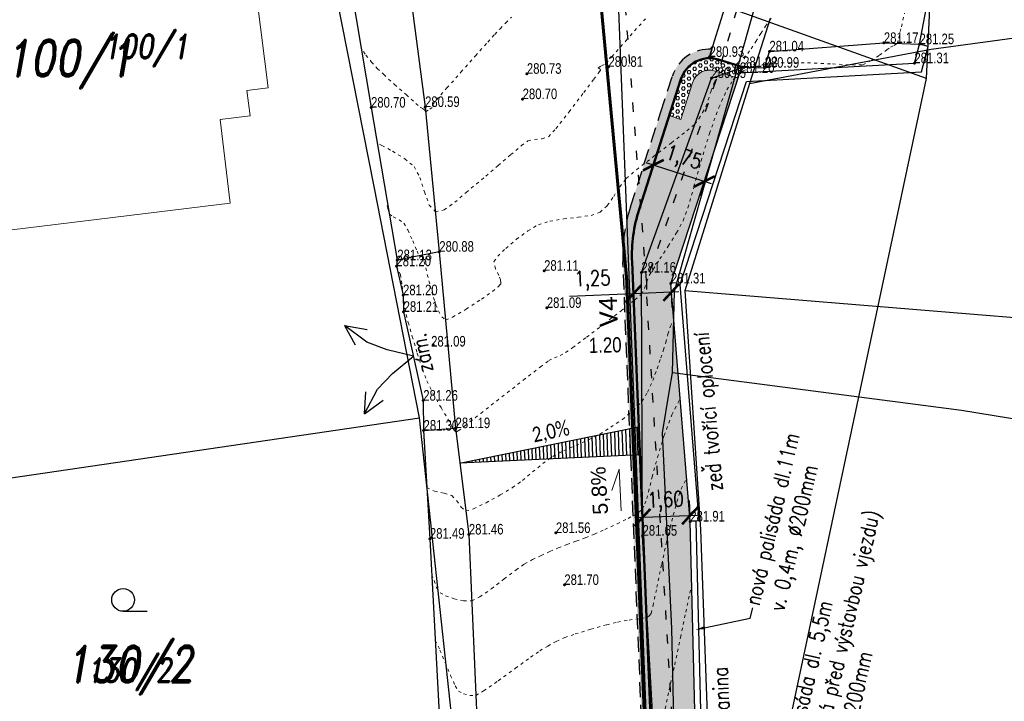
# Model space of a CAD drawing. Header units: feet. Extents: x -783217 to -782936, y -1044805 to -1043930.
# Tile 75 of 81: x -783022 to -782989, y -1044224 to -1044201. Entities that reach past the tile are written whole.
import ezdxf
from ezdxf import colors
from ezdxf.entities.mleader import LeaderData, LeaderLine
from ezdxf.enums import TextEntityAlignment as Align
from ezdxf.math import Vec2, Vec3

# ---------------------------------------------------------------- set-up
doc = ezdxf.new("R2010")
doc.units = ezdxf.units.FT
doc.header["$MEASUREMENT"] = 0
for name, pattern in [('0.09', [0.8, 0.3, -0.5]), ('ACAD_ISO07W100', [3, 0, -3]), ('V1a', [1, 1, 0]), ('ČÁRKOVANÁ', [0.75, 0.5, -0.25])]:
    doc.linetypes.add(name, pattern=pattern)
doc.layers.get('Defpoints').update_dxf_attribs({"lineweight": 9})
for name, color, linetype, lineweight in [('_DZ vodorovné', 5, 'Continuous', 15), ('K_silniční obrubník', 1, 'Continuous', 50), ('K_záhon. obr.', 202, 'Continuous', 30), ('KN_hranice pozemků', 140, 'Continuous', 30), ('KN_slučky', 253, 'Continuous', 9), ('Vrstevnice', 250, 'ACAD_ISO07W100', 15), ('Vrstva 51', 7, 'Continuous', 0), ('Z_Popisy', 7, 'Continuous', 9), ('Z_vjezd', 30, 'Continuous', 30), ('Z_VÝŠKY', 7, 'Continuous', 9), ('Z_VÝŠKY NETISK', 252, 'Continuous', 9), ('ŠRAFY', 9, 'Continuous', 9), ('šrafy varovné pásy', 230, 'Continuous', 5)]:
    doc.layers.add(name, color=color, linetype=linetype, lineweight=lineweight)
doc.layers.add('A-sklony', color=7, linetype='Continuous', true_color=0xfa052e)
for name, color, linetype in [('A_kóty', 1, 'Continuous'), ('A_kóty směrová', 1, 'Continuous'), ('A_výšky a sklony', 1, 'Continuous'), ('K-HRANA KOMUNIKACE', 1, 'Continuous'), ('KN_POZEMKY 500', 140, 'Continuous'), ('KN_značky kultur', 7, 'Continuous'), ('KN_čísla pozemků', 140, 'Continuous'), ('nové sklony', 1, 'Continuous'), ('POPISKY NOVÉ STA', 7, 'Continuous'), ('S_CETIN_METALIKA', 6, 'SDELSPOJO'), ('S_CETIN_NEPROVOZ', 8, '0.09'), ('S_optický zaměřený', 200, 'SDELSPOJO'), ('Sítě-NN nadzem', 82, 'SILVNNN'), ('Z_hrany ploch', 7, 'Continuous'), ('Z_oploceni', 3, 'PLOTDRTL'), ('Z_PROPUST', 152, 'Continuous')]:
    doc.layers.add(name, color=color, linetype=linetype)
doc.layers.add('SRF_CHODNÍKY', color=7, linetype='Continuous', lineweight=25, true_color=0xf5f089)
doc.styles.add('Legend', font='calibri.ttf')
doc.styles.add('RomanD', font='romand.shx', dxfattribs={"width": 0.7, "oblique": 10})
doc.styles.add('ROMANS', font='romans.shx', dxfattribs={"width": 0.8})
doc.styles.add('Style-cs_Working', font='cs_Working.shx')
doc.styles.add('znacky', font='arial.ttf')
doc.linetypes.add('6.2321', pattern='A,3.5,-4,[24,dgnlstyle-is.shx,S=0.015865,R=0,X=0,Y=0],6,-3,3.5', length=20)
doc.linetypes.add('PLOTDRTL', pattern='A,5,[95,civil.shx,S=1,R=0,X=0,Y=0],5', length=10)
doc.linetypes.add('SDELSPOJO', pattern='A,7,-6,[31,civil.shx,S=1,R=0,X=0,Y=0],-6', length=19)
doc.linetypes.add('SILVNNN', pattern='A,2,-2,2,-6.5,[28,civil.shx,S=1,R=0,X=0,Y=0],-6.5', length=19)
doc.dimstyles.new('situ 250', dxfattribs={"dimscale": 0.25, "dimtxt": 2, "dimasz": 2.2, "dimexe": 2, "dimexo": 2, "dimgap": 0.8, "dimtad": 1, "dimrnd": 0.05, "dimzin": 3, "dimtxsty": 'ROMANS', "dimblk": 'ARCHTICK', "dimcen": 0.09, "dimdle": 1, "dimadec": 1, "dimazin": 3, "dimtfac": 1, "dimtofl": 0, "dimtmove": 0, "dimatfit": 2, "dimldrblk": 'TerminatorOpen_0.5', "dimfxl": 4, "dimfxlon": 1, "dimfrac": 2, "dimtzin": 3, "dimarcsym": 0})

# ---------------------------------------------------------------- blocks, each defined once
blk = doc.blocks.new('3.04')
at = {"layer": 'KN_značky kultur', "linetype": 'Continuous'}
blk.add_line((0, 0), (1.6, 0), dxfattribs=at)
blk.add_circle((0, 0.75), 0.75, dxfattribs=at)
blk = doc.blocks.new('Z58')
at = {"layer": 'Z_vjezd'}
for p, q in [((-0.3, 0.4), (-0.16, 0.28)), ((-0.3, 0.4), (-0.24, 0.26)), ((-0.3, 0.4), (-0.16, 0.36)), ((0.16, 0.28), (0.3, 0.4)), ((0.3, 0.4), (0.16, 0.36)), ((0.3, 0.4), (0.24, 0.26)), ((-0.16, 0.28), (-0.08, 0.16)), ((0.08, 0.16), (0.16, 0.28)), ((-0.08, 0.16), (0, 0)), ((0, 0), (0.08, 0.16))]:
    blk.add_line(p, q, dxfattribs=at)
blk = doc.blocks.new('_ArchTick')
at = {"color": 0, "linetype": 'ByBlock', "const_width": 0.15}
blk.add_lwpolyline([(-0.5, -0.5), (0.5, 0.5)], dxfattribs=at)
blk = doc.blocks.new('*D59')
at = {"layer": 'A_kóty', "color": 0, "linetype": 'Continuous', "lineweight": -2, "ltscale": 0.5, "transparency": 16777216}
for p, q in [((-782998.848, -1044206.413), (-783001.011, -1044205.719)), ((-783000.773, -1044205.795), (-783000.926, -1044206.271)), ((-782999.086, -1044206.337), (-782999.239, -1044206.813))]:
    blk.add_line(p, q, dxfattribs=at)
at = {"layer": 'Defpoints', "color": 0, "linetype": 'Continuous', "ltscale": 0.5, "transparency": 16777216}
for p in [(-783000.773, -1044205.795), (-783000.737, -1044205.684), (-782999.05, -1044206.225)]:
    blk.add_point(p, dxfattribs=at)
at = {"layer": 'A_kóty', "color": 0, "linetype": 'Continuous', "lineweight": -2, "ltscale": 0.5, "transparency": 16777216, "xscale": 0.55, "yscale": 0.55, "zscale": 0.55}
for p, rotation in [((-783000.773, -1044205.795), 162.2109549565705), ((-782999.086, -1044206.337), 342.2109549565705)]:
    blk.add_blockref('_ArchTick', p, dxfattribs=dict(at, rotation=rotation))
at = {"layer": 'A_kóty', "color": 0, "linetype": 'Continuous', "ltscale": 0.5, "transparency": 16777216, "insert": (-782999.778, -1044205.592), "char_height": 0.5, "attachment_point": 5, "rotation": 342.211, "style": 'ROMANS'}
blk.add_mtext('1,75', dxfattribs=at)
blk = doc.blocks.new('TerminatorOpen_0.5')
at = {"color": 0, "linetype": 'ByBlock', "lineweight": -2}
for q in [(-1, 0.25), (-1, 0), (-1, -0.25)]:
    blk.add_line((0, 0), q, dxfattribs=at)
blk = doc.blocks.new('*D37')
at = {"layer": 'A_kóty', "color": 0, "linetype": 'Continuous', "lineweight": -2, "ltscale": 0.5, "transparency": 16777216}
for p, q in [((-782999.558, -1044217.397), (-782999.578, -1044216.898)), ((-783001.136, -1044217.461), (-783001.156, -1044216.962)), ((-782999.308, -1044217.387), (-783001.385, -1044217.472))]:
    blk.add_line(p, q, dxfattribs=at)
at = {"layer": 'Defpoints', "color": 0, "linetype": 'Continuous', "ltscale": 0.5, "transparency": 16777216}
for p in [(-783001.136, -1044217.461), (-783001.128, -1044217.654), (-782999.55, -1044217.59)]:
    blk.add_point(p, dxfattribs=at)
at = {"layer": 'A_kóty', "color": 0, "linetype": 'Continuous', "lineweight": -2, "ltscale": 0.5, "transparency": 16777216, "xscale": 0.55, "yscale": 0.55, "zscale": 0.55}
for p, rotation in [((-783001.136, -1044217.461), 182.3233997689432), ((-782999.558, -1044217.397), 2.32339976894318)]:
    blk.add_blockref('_ArchTick', p, dxfattribs=dict(at, rotation=rotation))
at = {"layer": 'A_kóty', "color": 0, "linetype": 'Continuous', "ltscale": 0.5, "transparency": 16777216, "insert": (-783000.367, -1044216.932), "char_height": 0.5, "attachment_point": 5, "rotation": 2.3234, "style": 'ROMANS'}
blk.add_mtext('1,60', dxfattribs=at)
blk = doc.blocks.new('*D80')
at = {"layer": 'A_kóty směrová', "color": 0, "linetype": 'Continuous', "lineweight": -2, "ltscale": 0.5, "transparency": 16777216}
for p, q in [((-783001.436, -1044210.054), (-783003.546, -1044210.14)), ((-782999.928, -1044209.993), (-783001.436, -1044210.054)), ((-783001.436, -1044210.054), (-783001.416, -1044210.554)), ((-783000.178, -1044210.003), (-783000.158, -1044210.503))]:
    blk.add_line(p, q, dxfattribs=at)
at = {"layer": 'Defpoints', "color": 0, "linetype": 'Continuous', "ltscale": 0.5, "transparency": 16777216}
for p in [(-783000.19, -1044209.71), (-783001.448, -1044209.761), (-783001.436, -1044210.054)]:
    blk.add_point(p, dxfattribs=at)
at = {"layer": 'A_kóty směrová', "color": 0, "linetype": 'Continuous', "lineweight": -2, "ltscale": 0.5, "transparency": 16777216, "xscale": 0.55, "yscale": 0.55, "zscale": 0.55}
for p, rotation in [((-783001.436, -1044210.054), 182.3233997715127), ((-783000.178, -1044210.003), 2.323399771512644)]:
    blk.add_blockref('_ArchTick', p, dxfattribs=dict(at, rotation=rotation))
at = {"layer": 'A_kóty směrová', "color": 0, "linetype": 'Continuous', "ltscale": 0.5, "transparency": 16777216, "insert": (-783002.786, -1044209.611), "char_height": 0.5, "attachment_point": 5, "rotation": 2.3234, "style": 'ROMANS'}
blk.add_mtext('1,25', dxfattribs=at)

msp = doc.modelspace()

# ---------------------------------------------------------------- hatches: boundary and pattern name
at = {"layer": 'A-sklony'}
h = msp.add_hatch(dxfattribs=at)
h.set_pattern_fill('ANSI31', angle=406.985)
h.set_pattern_definition([(91.984963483, (-1247124.16621, 172341.42524), (-0.124924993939, -0.00432965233), [])])
h.paths.add_polyline_path([(-783001.225, -1044215.38), (-783007.191, -1044215.661), (-783001.267, -1044214.454), (-783001.225, -1044215.38)])
at = {"layer": 'SRF_CHODNÍKY', "linetype": 'Continuous', "ltscale": 0.5}
h = msp.add_hatch(color=256, dxfattribs=at)
h.dxf.hatch_style = 1
h.paths.add_polyline_path([(-783000.726, -1044227.549), (-783000.293, -1044227.533), (-783000.275, -1044228.03), (-782999.293, -1044227.988), (-782999.55, -1044217.59), (-783000.19, -1044209.71), (-782997.968, -1044202.917), (-782998.73, -1044202.68, 0.411417), (-782999.479, -1044203.07), (-782999.866, -1044204.278), (-783000.247, -1044204.156), (-783001.244, -1044207.263, 0.087983), (-783001.479, -1044208.994)])
h = msp.add_hatch(color=256, dxfattribs=at)
h.dxf.hatch_style = 1
edge = h.paths.add_edge_path()
edge.add_arc((-782952.862, -1044218.693), 49.165, 161.459, 161.4717)
edge.add_arc((-782998.908, -1044203.254), 0.6, 72.7585, 162.211, ccw=False)
edge.add_arc((-782998.908, -1044203.254), 0.6, 72.7626, 161.1693)
h.paths.add_polyline_path([(-783000.054, -1044234.027), (-783000.463, -1044234.044), (-783000.255, -1044239.17), (-782999.854, -1044239.153), (-782999.833, -1044239.653), (-782998.939, -1044239.615), (-782998.99, -1044238.4), (-782999.09, -1044236.23), (-782999.158, -1044233.49), (-783000.073, -1044233.527)])
at = {"layer": 'ŠRAFY', "ltscale": 0.5}
h = msp.add_hatch(color=256, dxfattribs=at)
h.dxf.hatch_style = 1
h.paths.add_polyline_path([(-783001.53, -1044207.172, 0.087983), (-783001.779, -1044209.006), (-783000.121, -1044249.863), (-782999.821, -1044249.873), (-783001.479, -1044208.994, -0.087983), (-783001.244, -1044207.263), (-782999.86, -1044202.948, -0.321897), (-782998.922, -1044202.254), (-782998.831, -1044201.956, 0.34229), (-783000.145, -1044202.856), (-783000.533, -1044204.064)])
h.paths.add_polyline_path([(-782994.332, -1044286.886), (-782986.932, -1044288.398), (-782986.87, -1044288.105), (-782994.272, -1044286.592, -0.337044), (-782997.861, -1044282.493), (-782998.137, -1044278.503), (-782997.759, -1044278.477), (-782997.796, -1044277.876), (-782998.178, -1044277.9), (-782998.755, -1044269.554, -0.002576), (-782998.82, -1044268.526), (-782999.556, -1044255.986, -0.004521), (-782999.646, -1044254.181), (-782999.717, -1044252.423), (-783000.014, -1044252.421), (-782999.946, -1044254.193, 0.004521), (-782999.856, -1044256.004), (-782999.12, -1044268.543, 0.002576), (-782999.054, -1044269.575), (-782998.478, -1044277.92), (-782998.16, -1044282.514, 0.337044)])
h.paths.add_polyline_path([(-782984.862, -1044288.821), (-782984.802, -1044288.527), (-782986.87, -1044288.105), (-782986.932, -1044288.398)])
at = {"layer": 'šrafy varovné pásy', "ltscale": 0.5}
h = msp.add_hatch(dxfattribs=at)
h.set_pattern_fill('HEX', color=256, scale=0.5)
h.set_pattern_definition([(0, (0, 0), (0, 0.108253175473), [0.0625, -0.125]), (120, (0, 0), (-0.09375, -0.0541265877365), [0.0625, -0.125]), (60, (0.0625, 0), (-0.09375, 0.0541265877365), [0.0625, -0.125])])
h.paths.add_polyline_path([(-782997.847, -1044202.535), (-782998.611, -1044202.298, 0.411417), (-782999.86, -1044202.948), (-783000.247, -1044204.156), (-782999.866, -1044204.278), (-782999.479, -1044203.07, -0.411417), (-782998.73, -1044202.68), (-782997.966, -1044202.918)])

# ---------------------------------------------------------------- linework, layer by layer
at = {"layer": '_DZ vodorovné', "linetype": 'ČÁRKOVANÁ', "const_width": 0.1}
msp.add_lwpolyline([(-783001.658, -1044209.533, 0.073439), (-783008.107, -1044176.185)], format="xyb", dxfattribs=at)
at = {"layer": '_DZ vodorovné', "linetype": 'V1a', "const_width": 0.1}
msp.add_lwpolyline([(-783001.658, -1044209.533), (-782999.846, -1044254.189, 0.004521), (-782999.756, -1044255.998), (-782999.02, -1044268.537, 0.002576), (-782998.954, -1044269.568), (-782998.061, -1044282.507)], format="xyb", dxfattribs=at)
at = {"layer": 'A-sklony', "color": 7}
msp.add_lwpolyline([(-783001.225, -1044215.38), (-783007.191, -1044215.661), (-783001.267, -1044214.454), (-783001.225, -1044215.38)], close=True, dxfattribs=at)
at = {"layer": 'K-HRANA KOMUNIKACE', "linetype": 'ČÁRKOVANÁ'}
for points in [[(-783000.533, -1044204.064), (-783000.145, -1044202.856, -0.34229), (-782998.831, -1044201.956, -0.34229)], [(-783000.07, -1044251.132), (-783001.779, -1044209.006, -0.087983), (-783001.53, -1044207.172), (-783000.533, -1044204.064)]]:
    msp.add_lwpolyline(points, format="xyb", dxfattribs=at)
msp.add_lwpolyline([(-782998.831, -1044201.956), (-782998.922, -1044202.254)], dxfattribs=at)
at = {"layer": 'K_silniční obrubník', "linetype": 'Continuous', "ltscale": 0.5}
msp.add_lwpolyline([(-782999.77, -1044251.12), (-783001.479, -1044208.994, -0.087983), (-783001.244, -1044207.263), (-782999.86, -1044202.948, -0.411417), (-782998.611, -1044202.298), (-782997.847, -1044202.535)], format="xyb", dxfattribs=at)
at = {"layer": 'K_záhon. obr.', "linetype": 'Continuous', "ltscale": 0.5}
msp.add_line((-782997.91, -1044202.74), (-782997.847, -1044202.535), dxfattribs=at)
at = {"layer": 'KN_hranice pozemků', "linetype": 'Continuous'}
for p, q in [((-783010.02, -1044206.5), (-783012.79, -1044192.37)), ((-782996.9, -1044200.94), (-782997.59, -1044203.09)), ((-782991.58, -1044201.95), (-782984.66, -1044201.02)), ((-782997.59, -1044203.09), (-782991.58, -1044201.95)), ((-782997.59, -1044203.09), (-782999.73, -1044209.96)), ((-783008.51, -1044214.16), (-783010.02, -1044206.5)), ((-782999.73, -1044209.96), (-782999.21, -1044217.86)), ((-782973.16, -1044212.12), (-782999.73, -1044209.96)), ((-783023.26, -1044216.32), (-783008.51, -1044214.16)), ((-783007.1, -1044227.31), (-783008.51, -1044214.16)), ((-782999.21, -1044217.86), (-782998.66, -1044233.47))]:
    msp.add_line(p, q, dxfattribs=at)
at = {"layer": 'KN_slučky', "linetype": 'Continuous'}
for p, q in [((-783013.99, -1044199.52), (-783013.53, -1044203.23)), ((-783013.53, -1044203.23), (-783014.23, -1044203.32)), ((-783014.23, -1044203.32), (-783014.12, -1044204.16)), ((-783014.12, -1044204.16), (-783015.12, -1044204.28)), ((-783014.78, -1044207.05), (-783015.12, -1044204.28)), ((-783014.78, -1044207.05), (-783023.86, -1044208.16))]:
    msp.add_line(p, q, dxfattribs=at)
at = {"layer": 'nové sklony', "lineweight": 15, "ltscale": 0.1}
msp.add_lwpolyline([(-783001.84, -1044217.241), (-783001.909, -1044215.861), (-783002.149, -1044216.559)], dxfattribs=at)
at = {"layer": 'S_CETIN_METALIKA', "ltscale": 0.2, "flags": 128}
msp.add_lwpolyline([(-782970.54, -1044216.86), (-782977.51, -1044216.04), (-782990.57, -1044213.92), (-783000.14, -1044212.67)], dxfattribs=at)
at = {"layer": 'S_CETIN_NEPROVOZ'}
for points in [[(-783020.82, -1044107.54), (-783018.933, -1044121.908), (-783014.254, -1044138.451), (-783013.088, -1044150.982), (-783011.01, -1044170.608), (-783010.12, -1044170.68), (-783006.57, -1044170.232), (-782989.33, -1044174.36), (-782990.65, -1044178.558), (-782995.743, -1044192.969), (-782998.7, -1044202.992), (-783001, -1044209.608), (-783001, -1044210.152), (-782997.68, -1044265.16)], [(-783001, -1044209.608), (-783003.26, -1044180.144), (-783005.53, -1044174.568), (-783010.12, -1044170.68)]]:
    msp.add_lwpolyline(points, dxfattribs=at)
at = {"layer": 'S_optický zaměřený', "ltscale": 0.2, "flags": 128}
for points in [[(-783000.14, -1044212.67), (-783000.07, -1044209.97), (-782998.21, -1044203.38), (-782995.44, -1044193.54), (-782993.35, -1044188.16), (-782991.64, -1044186.27), (-782991.11, -1044184.94), (-782998.23, -1044175.39)], [(-782998.49, -1044258.44), (-782998.69, -1044256.48), (-782998.72, -1044254.87), (-782999.14, -1044245.6), (-782999.55, -1044238), (-782999.95, -1044230.62), (-783000.16, -1044221.13), (-783000.47, -1044214.65), (-783000.24, -1044213.24), (-783000.14, -1044212.67)]]:
    msp.add_lwpolyline(points, dxfattribs=at)
at = {"layer": 'Sítě-NN nadzem', "ltscale": 0.2, "flags": 128}
for points in [[(-782991.728, -1044202.931), (-782989.907, -1044164.776)], [(-782991.728, -1044202.931), (-783017.696, -1044193.623)], [(-782999.367, -1044238.858), (-782991.728, -1044202.931)]]:
    msp.add_lwpolyline(points, dxfattribs=at)
at = {"layer": 'Vrstevnice', "ltscale": 0.04}
for points, elevation in [([(-783010.371, -1044202.036), (-783010.293, -1044202.152), (-783010.106, -1044202.381), (-783009.916, -1044202.59), (-783009.7, -1044202.796), (-783009.343, -1044203.12), (-783008.951, -1044203.469), (-783008.632, -1044203.751), (-783008.493, -1044203.872), (-783008.413, -1044203.923), (-783008.347, -1044203.964), (-783008.314, -1044204.035), (-783008.174, -1044203.942), (-783008.036, -1044203.846), (-783008.089, -1044203.791), (-783007.952, -1044203.634), (-783007.605, -1044203.239), (-783007.142, -1044202.715), (-783006.661, -1044202.172), (-783006.257, -1044201.719), (-783006.025, -1044201.465), (-783005.848, -1044201.279), (-783005.659, -1044201.085), (-783005.464, -1044200.898)], 280.6), ([(-783009.589, -1044207.127), (-783009.561, -1044207.215), (-783009.513, -1044207.413), (-783009.383, -1044207.504), (-783009.189, -1044207.603), (-783009.029, -1044207.719), (-783008.904, -1044207.94), (-783008.74, -1044208.301), (-783008.595, -1044208.64), (-783008.527, -1044208.794), (-783008.459, -1044208.817), (-783008.393, -1044208.84), (-783008.358, -1044208.983), (-783008.31, -1044209.2), (-783008.256, -1044209.414), (-783008.16, -1044209.789), (-783008.054, -1044210.175), (-783007.974, -1044210.42), (-783007.886, -1044210.618), (-783007.775, -1044210.816), (-783007.651, -1044210.921), (-783007.418, -1044210.824), (-783006.972, -1044210.562), (-783006.459, -1044210.23), (-783006.101, -1044209.975), (-783005.912, -1044209.822), (-783005.841, -1044209.748), (-783005.826, -1044209.723), (-783005.818, -1044209.685), (-783005.83, -1044209.596), (-783005.893, -1044209.442), (-783006.002, -1044209.224), (-783006.05, -1044208.989), (-783005.925, -1044208.812), (-783005.657, -1044208.548), (-783005.306, -1044208.249), (-783004.927, -1044207.971), (-783004.58, -1044207.766), (-783004.202, -1044207.648), (-783003.738, -1044207.576), (-783003.258, -1044207.521), (-783002.834, -1044207.456), (-783002.537, -1044207.353), (-783002.297, -1044207.131), (-783002.086, -1044206.83), (-783001.884, -1044206.512), (-783001.668, -1044206.237), (-783001.328, -1044205.947), (-783000.779, -1044205.517), (-783000.173, -1044205.054), (-782999.663, -1044204.661), (-782999.402, -1044204.443), (-782999.266, -1044204.263), (-782999.142, -1044204.057), (-782999.036, -1044203.854), (-782998.954, -1044203.638), (-782998.859, -1044203.339), (-782998.758, -1044203.054), (-782998.662, -1044202.876), (-782998.467, -1044202.768), (-782998.228, -1044202.693), (-782998.1, -1044202.653), (-782998.072, -1044202.566), (-782998.047, -1044202.474), (-782997.961, -1044202.393), (-782997.797, -1044202.246), (-782997.65, -1044202.095), (-782997.538, -1044201.939), (-782997.383, -1044201.701), (-782997.213, -1044201.435), (-782997.056, -1044201.196), (-782996.852, -1044200.902)], 281), ([(-783009.28, -1044209.14), (-783009.148, -1044209.411), (-783009.092, -1044209.796), (-783009.06, -1044210.1), (-783009.027, -1044210.311), (-783008.997, -1044210.532), (-783008.958, -1044210.741), (-783008.889, -1044211), (-783008.755, -1044211.464), (-783008.588, -1044212.019), (-783008.417, -1044212.548), (-783008.274, -1044212.937), (-783008.065, -1044213.355), (-783007.801, -1044213.821), (-783007.574, -1044214.204), (-783007.473, -1044214.37), (-783007.445, -1044214.439), (-783007.416, -1044214.507), (-783007.358, -1044214.575), (-783007.304, -1044214.63), (-783007.23, -1044214.594), (-783007.017, -1044214.427), (-783006.486, -1044214.01), (-783005.788, -1044213.465), (-783005.078, -1044212.911), (-783004.508, -1044212.47), (-783004.23, -1044212.264), (-783004.051, -1044212.173), (-783003.856, -1044212.091), (-783003.677, -1044212.001), (-783003.444, -1044211.834), (-783002.982, -1044211.489), (-783002.407, -1044211.054), (-783001.836, -1044210.613), (-783001.384, -1044210.253), (-783001.167, -1044210.061), (-783001.067, -1044209.872), (-783000.991, -1044209.652), (-783000.909, -1044209.446), (-783000.783, -1044209.244), (-783000.555, -1044208.899), (-783000.277, -1044208.474), (-783000.002, -1044208.031), (-782999.781, -1044207.632), (-782999.63, -1044207.208), (-782999.432, -1044206.514), (-782999.192, -1044205.658), (-782998.915, -1044204.746), (-782998.605, -1044203.884), (-782998.338, -1044203.303), (-782998.128, -1044202.966), (-782997.983, -1044202.802), (-782997.91, -1044202.74), (-782997.817, -1044202.68), (-782997.595, -1044202.581), (-782997.186, -1044202.478), (-782996.54, -1044202.411), (-782995.666, -1044202.406), (-782994.838, -1044202.445), (-782994.184, -1044202.482), (-782993.835, -1044202.472), (-782993.57, -1044202.343), (-782993.284, -1044202.157), (-782993.045, -1044201.983), (-782992.924, -1044201.894), (-782992.803, -1044201.834), (-782992.698, -1044201.765), (-782992.646, -1044201.589), (-782992.559, -1044201.214), (-782992.459, -1044200.767)], 281.2), ([(-783009.84, -1044205.105), (-783009.762, -1044205.145), (-783009.407, -1044205.335), (-783009, -1044205.584), (-783008.688, -1044205.842), (-783008.503, -1044206.201), (-783008.351, -1044206.679), (-783008.193, -1044207.114), (-783007.99, -1044207.339), (-783007.701, -1044207.274), (-783007.345, -1044207.025), (-783006.972, -1044206.701), (-783006.633, -1044206.416), (-783006.318, -1044206.159), (-783005.911, -1044205.809), (-783005.492, -1044205.446), (-783005.138, -1044205.148), (-783004.927, -1044204.995), (-783004.705, -1044204.943), (-783004.457, -1044204.921), (-783004.246, -1044204.858), (-783004, -1044204.587), (-783003.563, -1044204.032), (-783003.076, -1044203.391), (-783002.746, -1044202.949), (-783002.58, -1044202.724), (-783002.525, -1044202.648), (-783002.518, -1044202.637), (-783002.521, -1044202.634), (-783002.536, -1044202.62), (-783002.57, -1044202.593), (-783002.598, -1044202.569), (-783002.492, -1044202.51), (-783002.338, -1044202.416), (-783002.147, -1044202.205), (-783001.683, -1044201.681), (-783001.036, -1044200.949)], 280.8), ([(-783008.269, -1044216.464), (-783008.022, -1044216.585), (-783007.699, -1044216.65), (-783007.443, -1044216.73), (-783007.282, -1044216.904), (-783007.134, -1044217.117), (-783006.978, -1044217.238), (-783006.728, -1044217.17), (-783006.31, -1044216.97), (-783005.84, -1044216.711), (-783005.436, -1044216.469), (-783005.103, -1044216.229), (-783004.77, -1044215.95), (-783004.436, -1044215.672), (-783004.102, -1044215.434), (-783003.735, -1044215.242), (-783003.327, -1044215.066), (-783002.917, -1044214.889), (-783002.545, -1044214.694), (-783002.181, -1044214.467), (-783001.799, -1044214.208), (-783001.441, -1044213.923), (-783001.15, -1044213.616), (-783000.964, -1044213.309), (-783000.795, -1044212.928), (-783000.648, -1044212.532), (-783000.527, -1044212.177), (-783000.439, -1044211.92), (-783000.36, -1044211.665), (-783000.289, -1044211.39), (-783000.207, -1044211.123), (-783000.15, -1044211.008)], 281.4), ([(-783008.107, -1044219.35), (-783008.033, -1044219.547), (-783007.95, -1044219.776), (-783007.834, -1044219.95), (-783007.653, -1044220.049), (-783007.37, -1044220.147), (-783007.057, -1044220.213), (-783006.786, -1044220.214), (-783006.52, -1044220.085), (-783006.136, -1044219.816), (-783005.709, -1044219.491), (-783005.317, -1044219.19), (-783005.037, -1044218.994), (-783004.772, -1044218.851), (-783004.487, -1044218.712), (-783004.197, -1044218.581), (-783003.92, -1044218.461), (-783003.635, -1044218.349), (-783003.327, -1044218.237), (-783003.016, -1044218.125), (-783002.724, -1044218.01), (-783002.379, -1044217.855), (-783001.967, -1044217.662), (-783001.606, -1044217.486), (-783001.413, -1044217.387), (-783001.263, -1044217.289), (-783001.134, -1044217.171), (-783001.054, -1044217.01), (-783000.992, -1044216.832), (-783000.935, -1044216.611), (-783000.814, -1044216.121), (-783000.637, -1044215.465), (-783000.416, -1044214.745), (-783000.16, -1044214.062), (-782999.881, -1044213.519)], 281.6), ([(-783007.993, -1044221.515), (-783007.84, -1044221.845), (-783007.663, -1044222.265), (-783007.485, -1044222.688), (-783007.331, -1044223.029), (-783007.223, -1044223.205), (-783007.055, -1044223.296), (-783006.844, -1044223.348), (-783006.651, -1044223.349), (-783006.392, -1044223.198), (-783005.907, -1044222.86), (-783005.34, -1044222.449), (-783004.835, -1044222.082), (-783004.535, -1044221.872), (-783004.269, -1044221.714), (-783003.985, -1044221.559), (-783003.705, -1044221.429), (-783003.361, -1044221.312), (-783002.842, -1044221.157), (-783002.317, -1044221.009), (-783001.955, -1044220.917), (-783001.574, -1044220.851), (-783001.176, -1044220.796), (-783000.976, -1044220.765), (-783000.904, -1044220.704), (-783000.841, -1044220.631), (-783000.784, -1044220.375), (-783000.657, -1044219.768), (-783000.495, -1044219.005), (-783000.337, -1044218.281), (-783000.218, -1044217.789), (-783000.112, -1044217.375), (-782999.996, -1044216.936), (-782999.854, -1044216.513), (-782999.667, -1044216.145)], 281.8), ([(-783000.386, -1044223.788), (-783000.247, -1044223.165), (-783000.067, -1044222.331), (-782999.875, -1044221.426), (-782999.698, -1044220.59), (-782999.563, -1044219.964), (-782999.498, -1044219.687)], 282)]:
    msp.add_lwpolyline(points, dxfattribs=dict(at, elevation=elevation))
at = {"layer": 'Vrstevnice', "ltscale": 0.04, "elevation": 281}
msp.add_lwpolyline([(-782996.935, -1044202.565), (-782996.926, -1044202.561), (-782996.892, -1044202.54), (-782996.871, -1044202.524), (-782996.952, -1044202.492), (-782997.058, -1044202.462), (-782997.206, -1044202.506), (-782997.327, -1044202.563), (-782997.24, -1044202.577), (-782997.129, -1044202.578), (-782997.021, -1044202.572), (-782996.935, -1044202.565)], close=True, dxfattribs=at)
at = {"layer": 'Vrstva 51', "color": 7, "linetype": 'Continuous', "lineweight": 53}
for p in [(-782993.14, -1044201.75), (-782991.96, -1044201.79), (-782998.91, -1044202.21), (-782996.93, -1044202.03), (-783002.26, -1044202.54), (-782997.8, -1044202.55), (-782992.13, -1044202.42), (-783004.96, -1044202.77), (-782997.91, -1044202.74), (-782997.09, -1044202.57), (-782998.85, -1044202.91), (-783008.33, -1044203.87), (-783005.1, -1044203.61), (-783010.12, -1044203.89), (-783007.86, -1044208.66), (-783009.25, -1044208.94), (-783009.28, -1044209.14), (-783004.39, -1044209.29), (-783001.17, -1044209.35), (-783000.19, -1044209.71), (-783009.06, -1044210.1), (-783009.04, -1044210.65), (-783004.3, -1044210.52), (-783008.06, -1044211.74), (-783008.39, -1044213.59), (-783008.38, -1044214.58), (-783007.32, -1044214.5), (-782999.55, -1044217.59), (-783008.17, -1044218.16), (-783006.88, -1044218.02), (-783004, -1044217.97), (-783001.13, -1044218.06), (-783003.72, -1044219.69)]:
    msp.add_point(p, dxfattribs=at)
at = {"layer": 'Z_hrany ploch', "linetype": 'Continuous', "flags": 128}
for points in [[(-783018.56, -1044171.48), (-783016.37, -1044175.23), (-783013.48, -1044181.4), (-783013.33, -1044182.61), (-783010.74, -1044190.76), (-783009.14, -1044197.65), (-783008.33, -1044203.87), (-783007.86, -1044208.66), (-783007.32, -1044214.5), (-783006.88, -1044218.02), (-783006.49, -1044227.11), (-783006.56, -1044231.05), (-783006.13, -1044240.7), (-783005.92, -1044245.7), (-783005.87, -1044251.39), (-783005.5, -1044256.89), (-783004.81, -1044271.46), (-783003.9, -1044281.4), (-783003.68, -1044286.25), (-783003.33, -1044292.49)], [(-782997.8, -1044202.55), (-782998.91, -1044202.21), (-782997.56, -1044197.86), (-782996.04, -1044193.66)], [(-782971.42, -1044291.55), (-782973.76, -1044290.88), (-782981.98, -1044289.1), (-782991.19, -1044287.23), (-782994.22, -1044286.19), (-782995, -1044285.37), (-782996.25, -1044283.82), (-782997.92, -1044280.7), (-782998.1, -1044277.6), (-782998.79, -1044269.04), (-782999.4, -1044256.15), (-782999.38, -1044254.68), (-782999.53, -1044251.12), (-782999.8, -1044245.11), (-782999.99, -1044238.08), (-783001.13, -1044218.06), (-783001.17, -1044209.35), (-782998.85, -1044202.91), (-782997.8, -1044202.55), (-782997.09, -1044202.57), (-782996.93, -1044202.03), (-782993.14, -1044201.75), (-782991.96, -1044201.79)], [(-783007.86, -1044208.66), (-783009.25, -1044208.94)], [(-783008.38, -1044214.58), (-783007.32, -1044214.5)]]:
    msp.add_lwpolyline(points, dxfattribs=at)
at = {"layer": 'Z_oploceni', "color": 220, "linetype": 'ByBlock', "ltscale": 0.5}
for p, q in [((-782999.293, -1044227.988), (-782999.55, -1044217.59)), ((-782999.093, -1044227.983), (-782999.35, -1044217.585))]:
    msp.add_line(p, q, dxfattribs=at)
at = {"layer": 'Z_oploceni', "ltscale": 0.5, "flags": 128}
for points in [[(-783018.15, -1044175.19), (-783015.86, -1044180.19), (-783014.82, -1044183.44), (-783012.44, -1044191.6), (-783011.11, -1044197.98), (-783010.12, -1044203.89), (-783009.25, -1044208.94), (-783009.28, -1044209.14)], [(-782999.55, -1044217.59), (-783000.19, -1044209.71), (-782997.91, -1044202.74), (-782992.13, -1044202.42), (-782991.96, -1044201.79)], [(-782991.67, -1044201.868), (-782991.96, -1044201.79)], [(-783009.06, -1044210.1), (-783009.04, -1044210.65)], [(-783008.39, -1044213.59), (-783008.38, -1044214.58), (-783008.17, -1044218.16), (-783007.69, -1044227.25), (-783011.05, -1044227.74)]]:
    msp.add_lwpolyline(points, dxfattribs=at)
at = {"layer": 'Z_oploceni', "linetype": 'ByBlock', "ltscale": 0.5, "flags": 128}
for points in [[(-782999.251, -1044217.566), (-782999.886, -1044209.746), (-782997.689, -1044203.028), (-782991.897, -1044202.708), (-782991.67, -1044201.868)], [(-782999.251, -1044217.566), (-782999.55, -1044217.59)]]:
    msp.add_lwpolyline(points, dxfattribs=at)
at = {"layer": 'Z_PROPUST', "linetype": '6.2321', "ltscale": 0.1}
msp.add_lwpolyline([(-782995.477, -1044340.351), (-782996.02, -1044303.04), (-782998.078, -1044278.195), (-782999.939, -1044251.377), (-783002.61, -1044182.797)], dxfattribs=at)
at = {"layer": 'Z_vjezd', "flags": 128}
for points in [[(-782991.96, -1044201.79), (-782991.34, -1044198.54), (-782991.06, -1044195.56)], [(-783009.28, -1044209.14), (-783009.06, -1044210.1)], [(-783009.04, -1044210.65), (-783008.39, -1044213.59)]]:
    msp.add_lwpolyline(points, dxfattribs=at)
at = {"layer": 'šrafy varovné pásy', "ltscale": 0.5}
msp.add_lwpolyline([(-782997.966, -1044202.918), (-782997.847, -1044202.535)], dxfattribs=at)
at = {"layer": 'šrafy varovné pásy'}
msp.add_lwpolyline([(-782999.866, -1044204.278), (-782999.479, -1044203.07, -0.411417), (-782998.73, -1044202.68), (-782997.966, -1044202.918)], format="xyb", dxfattribs=at)
msp.add_lwpolyline([(-783000.247, -1044204.156), (-782999.866, -1044204.278)], dxfattribs=at)

# ---------------------------------------------------------------- block references
at = {"layer": 'KN_značky kultur', "linetype": 'Continuous', "xscale": 0.5, "yscale": 0.5}
msp.add_blockref('3.04', (-783018.33, -1044220.56), dxfattribs=at)
at = {"layer": 'Z_vjezd', "xscale": 5.000000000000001, "yscale": 5.000000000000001, "rotation": 102.8221420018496}
msp.add_blockref('Z58', (-783008.715, -1044212.12), dxfattribs=at)

# ---------------------------------------------------------------- texts
at = {"layer": '_DZ vodorovné', "linetype": 'V1a', "style": 'Legend'}
msp.add_text('V4', height=0.6, rotation=91.7164, dxfattribs=at).set_placement((-783002.546, -1044211.162), align=Align.TOP_LEFT)
at = {"layer": 'A-sklony', "color": 7, "lineweight": 30, "style": 'Legend', "width": 0.8}
msp.add_attdef('2,0%', (-783004.724, -1044214.975), '2,5%', height=0.5, rotation=12.0161, dxfattribs=at)
at = {"layer": 'A_výšky a sklony', "style": 'znacky', "width": 0.8}
msp.add_text('1.20', height=0.5, rotation=1.3005, dxfattribs=at).set_placement((-783002.905, -1044212.012))
at = {"layer": 'KN_POZEMKY 500', "color": 5, "linetype": 'Continuous', "style": 'RomanD', "oblique": 10, "width": 0.8}
msp.add_text('100/1', height=1.2, dxfattribs=at).set_placement((-783020.11, -1044202.85), align=Align.CENTER)
at = {"layer": 'KN_POZEMKY 500', "linetype": 'Continuous', "style": 'RomanD', "oblique": 10, "width": 0.8}
msp.add_text('130/2', height=1.2, dxfattribs=at).set_placement((-783018.13, -1044222.91), align=Align.CENTER)
at = {"layer": 'KN_čísla pozemků', "color": 5, "linetype": 'Continuous', "style": 'RomanD', "oblique": 10, "width": 0.8}
msp.add_text('100/1', height=0.8, dxfattribs=at).set_placement((-783017.565, -1044202.263), align=Align.CENTER)
at = {"layer": 'KN_čísla pozemků', "linetype": 'Continuous', "style": 'RomanD', "oblique": 10, "width": 0.8}
msp.add_text('130/2', height=0.8, dxfattribs=at).set_placement((-783018.13, -1044222.91), align=Align.CENTER)
at = {"layer": 'nové sklony', "style": 'znacky'}
msp.add_text('5,8%%%', height=0.5, rotation=93.3233, dxfattribs=at).set_placement((-783002.27, -1044217.348))
at = {"layer": 'Z_Popisy', "linetype": 'Continuous', "style": 'ROMANS', "width": 0.8}
msp.add_text('zám.', height=0.5, rotation=100.9953, dxfattribs=at).set_placement((-783008.067, -1044212.604))
at = {"layer": 'Z_VÝŠKY', "linetype": 'Continuous', "style": 'Style-cs_Working', "width": 0.8}
for s, p in [('281.25', (-782991.96, -1044201.79)), ('280.93', (-782998.91, -1044202.21)), ('281.04', (-782996.93, -1044202.03)), ('280.81', (-783002.26, -1044202.54)), ('280.99', (-782997.09, -1044202.57)), ('281.31', (-782992.13, -1044202.42)), ('280.73', (-783004.96, -1044202.77)), ('280.95', (-782998.85, -1044202.91)), ('280.70', (-783010.12, -1044203.89)), ('280.59', (-783008.33, -1044203.87)), ('280.70', (-783005.1, -1044203.61)), ('280.88', (-783007.86, -1044208.66)), ('281.13', (-783009.25, -1044208.94)), ('281.11', (-783004.39, -1044209.29)), ('281.16', (-783001.17, -1044209.35)), ('281.31', (-783000.19, -1044209.71)), ('281.20', (-783009.06, -1044210.1)), ('281.21', (-783009.04, -1044210.65)), ('281.09', (-783004.3, -1044210.52)), ('281.09', (-783008.13, -1044211.798)), ('281.26', (-783008.39, -1044213.59)), ('281.30', (-783008.38, -1044214.58)), ('281.91', (-782999.55, -1044217.59)), ('281.49', (-783008.17, -1044218.16)), ('281.56', (-783004, -1044217.97)), ('281.65', (-783001.13, -1044218.06)), ('281.70', (-783003.72, -1044219.69))]:
    msp.add_text(s, height=0.35, dxfattribs=at).set_placement(p)
at = {"layer": 'Z_VÝŠKY NETISK', "linetype": 'Continuous', "style": 'Style-cs_Working', "width": 0.8}
for s, p in [('281.17', (-782993.14, -1044201.75)), ('281.02', (-782997.8, -1044202.55)), ('281.20', (-782997.91, -1044202.74)), ('281.20', (-783009.28, -1044209.14)), ('281.19', (-783007.32, -1044214.5)), ('281.46', (-783006.88, -1044218.02))]:
    msp.add_text(s, height=0.35, dxfattribs=at).set_placement(p)

# ---------------------------------------------------------------- dimensions: what is measured, and where the dimension line sits
at = {"layer": 'A_kóty', "linetype": 'Continuous', "ltscale": 0.5}
for p1, p2, distance, picture, middle in [((-782999.05, -1044206.225), (-783000.737, -1044205.684), 0.117, '*D59', (-782999.778, -1044205.592)), ((-782999.55, -1044217.59), (-783001.128, -1044217.654), -0.193, '*D37', (-783000.367, -1044216.932))]:
    dim = msp.add_aligned_dim(p1=p1, p2=p2, distance=distance, dimstyle='situ 250', dxfattribs=at)
    dim.commit()
    dim.dimension.update_dxf_attribs({"geometry": picture, "text_midpoint": middle})
at = {"layer": 'A_kóty směrová', "linetype": 'Continuous', "ltscale": 0.5}
dim = msp.add_aligned_dim(p1=(-783000.19, -1044209.71), p2=(-783001.448, -1044209.761), distance=0.293, dimstyle='situ 250', dxfattribs=at)
dim.commit()
dim.dimension.update_dxf_attribs({"geometry": '*D80', "text_midpoint": (-783002.786, -1044209.611)})

# ---------------------------------------------------------------- leaders
at = {"layer": 'POPISKY NOVÉ STA', "color": 3, "linetype": 'ByBlock', "lineweight": 13}
ml = msp.add_multileader_mtext('Standard', dxfattribs=at)
ml.set_content('zeď tvořící oplocení', color=3, style='ROMANS')
ml.set_leader_properties()
ml.build(insert=Vec2(0, 0))
ml.multileader.update_dxf_attribs({"leader_type": 0, "text_right_attachment_type": 6, "dogleg_length": 0.36, "arrow_head_size": 0.3})
ctx = ml.context
ctx.base_point, ctx.char_height, ctx.arrow_head_size, ctx.landing_gap_size, ctx.plane_origin, ctx.plane_x_axis, ctx.plane_y_axis = Vec3(-782998.638, -1044216.668), 0.5, 0.3, 0.09, Vec3(-783000.054, -1044218.702), Vec3(-0.087188, 0.996192), Vec3(-0.996192, -0.087188)
ctx.right_attachment = 6
notes = []
notes.append((ctx, [(0, (1, 1, 0), (-782998.606, -1044217.027), (-0.087188, 0.996192), 0.36, [(0, [(-783000.054, -1044218.702)], 0, [])])]))
ctx.mtext.insert, ctx.mtext.text_direction, ctx.mtext.rotation, ctx.mtext.flow_direction = Vec3(-782998.978, -1044216.608), Vec3(-0.087188, 0.996192), 1.658095, 5
at = {"layer": 'POPISKY NOVÉ STA', "color": 220, "linetype": 'ByBlock', "lineweight": 13}
ml = msp.add_multileader_mtext('Standard', dxfattribs=at)
ml.set_content('nová palisáda dl.11m\\Pv. 0,4m, %%C200mm', color=220, style='ROMANS')
ml.set_leader_properties()
ml.build(insert=Vec2(0, 0))
ml.multileader.update_dxf_attribs({"text_right_attachment_type": 6, "dogleg_length": 0.36, "arrow_head_size": 0.3})
ctx = ml.context
ctx.base_point, ctx.char_height, ctx.arrow_head_size, ctx.landing_gap_size, ctx.plane_origin, ctx.plane_x_axis, ctx.plane_y_axis = Vec3(-782997.481, -1044220.443), 0.5, 0.3, 0.09, Vec3(-782999.358, -1044219.888), Vec3(0.228351, 0.973579), Vec3(-0.973579, 0.228351)
ctx.right_attachment = 6
notes.append((ctx, [(0, (1, 1, 0), (-782997.563, -1044220.793), (0.228351, 0.973579), 0.36, [(0, [(-782999.381, -1044221.171)], 0, [])])]))
ctx.mtext.insert, ctx.mtext.text_direction, ctx.mtext.rotation, ctx.mtext.flow_direction = Vec3(-782997.75, -1044220.287), Vec3(0.228351, 0.973579), 1.340413, 5
ml = msp.add_multileader_mtext('Standard', dxfattribs=at)
ml.set_content('nová palisáda dl. 5,5m \\P(provedená před výstavbou vjezdu)\\Pv. 0,4m, %%C200mm', color=220, style='ROMANS')
ml.set_leader_properties()
ml.build(insert=Vec2(0, 0))
ml.multileader.update_dxf_attribs({"text_right_attachment_type": 6, "dogleg_length": 0.36, "arrow_head_size": 0.3})
ctx = ml.context
ctx.base_point, ctx.char_height, ctx.arrow_head_size, ctx.landing_gap_size, ctx.plane_origin, ctx.plane_x_axis, ctx.plane_y_axis = Vec3(-782996.482, -1044226.429), 0.5, 0.3, 0.09, Vec3(-782999.079, -1044227.145), Vec3(0.228351, 0.973579), Vec3(-0.973579, 0.228351)
ctx.right_attachment = 6
notes.append((ctx, [(0, (1, 1, 0), (-782996.564, -1044226.779), (0.228351, 0.973579), 0.36, [(0, [(-782999.198, -1044228.213)], 0, [])])]))
ctx.mtext.insert, ctx.mtext.text_direction, ctx.mtext.rotation, ctx.mtext.flow_direction = Vec3(-782996.751, -1044226.273), Vec3(0.228351, 0.973579), 1.340413, 5
at = {"layer": 'POPISKY NOVÉ STA', "color": 116, "linetype": 'ByBlock', "lineweight": 13, "true_color": 0x136734}
ml = msp.add_multileader_mtext('Standard', dxfattribs=at)
ml.set_content('stáv.kamenná rovnanina', color=(19, 103, 52), style='ROMANS')
ml.set_leader_properties()
ml.build(insert=Vec2(0, 0))
ml.multileader.update_dxf_attribs({"leader_type": 0, "text_right_attachment_type": 6, "dogleg_length": 0.36, "arrow_head_size": 0.3})
ctx = ml.context
ctx.base_point, ctx.char_height, ctx.arrow_head_size, ctx.landing_gap_size, ctx.plane_origin, ctx.plane_x_axis, ctx.plane_y_axis = Vec3(-782998.267, -1044229.034), 0.5, 0.3, 0.09, Vec3(-782996.024, -1044230.445), Vec3(-0.045372, 0.99897), Vec3(-0.99897, -0.045372)
ctx.right_attachment = 6
notes.append((ctx, [(0, (1, 1, 0), (-782998.25, -1044229.393), (-0.045372, 0.99897), 0.36, [(0, [(-782996.024, -1044230.445)], 0, [])])]))
ctx.mtext.insert, ctx.mtext.text_direction, ctx.mtext.rotation, ctx.mtext.flow_direction = Vec3(-782998.521, -1044228.955), Vec3(-0.045372, 0.99897), 1.616184, 5
for ctx, leaders in notes:
    for number, flags, end, landing, length, lines in leaders:
        leader = LeaderData()
        leader.index, (leader.has_last_leader_line, leader.has_dogleg_vector, leader.attachment_direction) = number, flags
        leader.last_leader_point, leader.dogleg_vector, leader.dogleg_length = Vec3(end), Vec3(landing), length
        for number, points, colour, breaks in lines:
            line = LeaderLine()
            line.index, line.vertices, line.color, line.breaks = number, Vec3.list(points), colors.encode_raw_color(colour), breaks
            leader.lines.append(line)
        ctx.leaders.append(leader)

doc.saveas('drawing.dxf')
